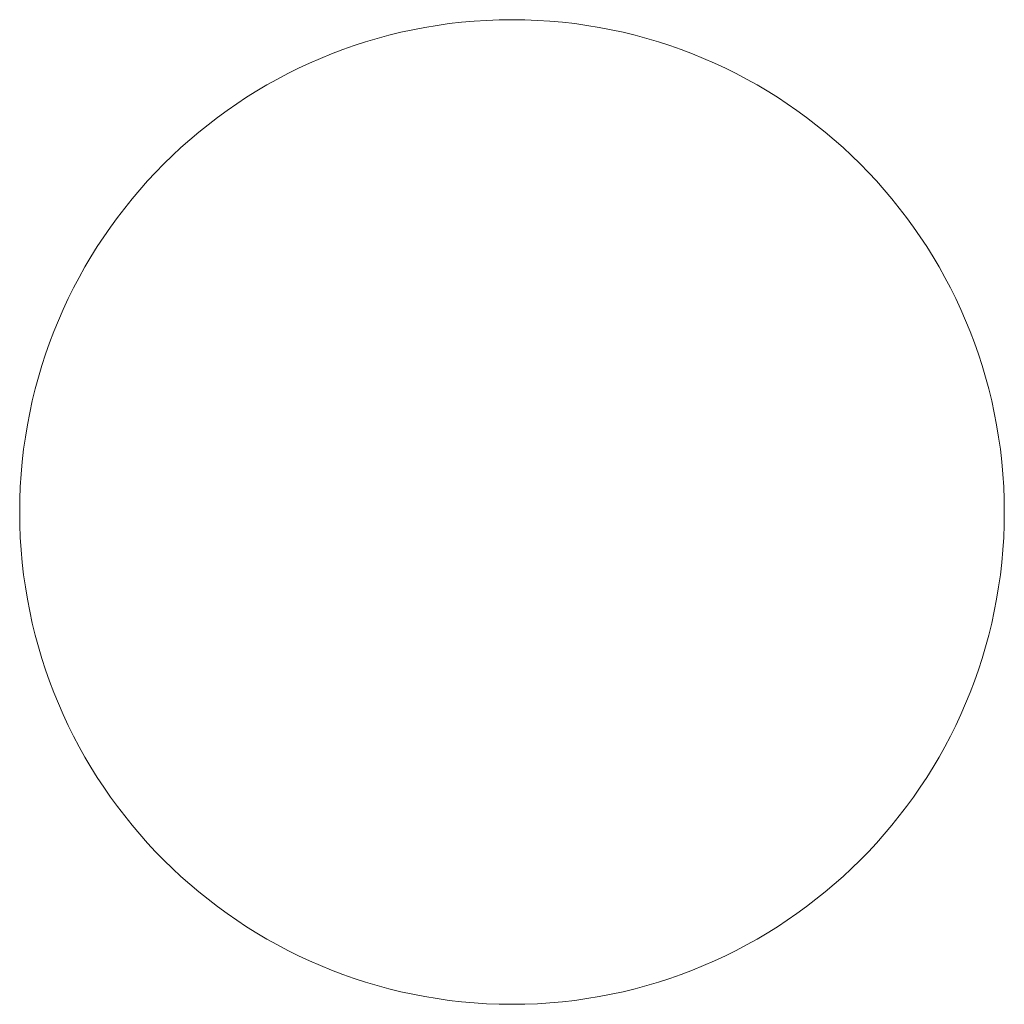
# Model space of a CAD drawing. Header units: millimetres. Extents: x -64 to 64, y -195 to -66.
import ezdxf

# ---------------------------------------------------------------- set-up
doc = ezdxf.new("R2010")
doc.units = ezdxf.units.MM

# ---------------------------------------------------------------- blocks, each defined once
blk = doc.blocks.new('HydroTap_Accessory_ZipUK_Font - Bright Chrome _90915UK_-1471425-3D')
at = {"lineweight": 18}
blk.add_circle((1, -6.37, 5.97), 64.47, dxfattribs=at)

msp = doc.modelspace()

# ---------------------------------------------------------------- block references
at = {"lineweight": 18}
msp.add_blockref('HydroTap_Accessory_ZipUK_Font - Bright Chrome _90915UK_-1471425-3D', (-1, -124.25), dxfattribs=at)

doc.saveas('drawing.dxf')
